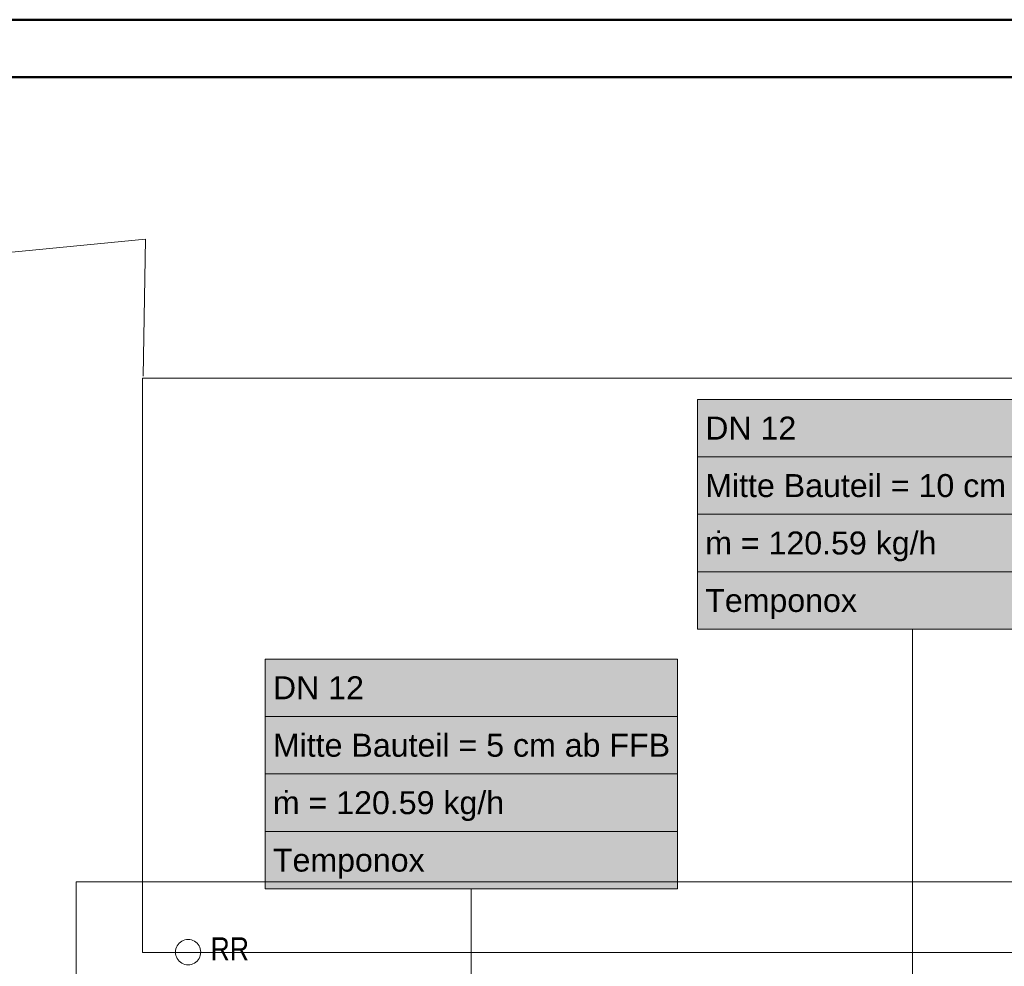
# Model space of a CAD drawing. Extents: x -297 to 573, y -46 to 548.
# Tile 126 of 188: x -55 to 31, y 465 to 548. Entities that reach past the tile are written whole.
import ezdxf
from ezdxf.lldxf.tags import DXFTag

# ---------------------------------------------------------------- set-up
doc = ezdxf.new("R2010")
doc.units = 0
doc.layers.get('0').update_dxf_attribs({"lineweight": 35})
doc.layers.add('5_EG-BESTAND', color=7, linetype='Continuous', lineweight=25)
doc.layers.add('5_EG-HLSE', color=7, linetype='Continuous', lineweight=25)
for name, color, linetype, lineweight, true_color in [('H_Ruecklauf_Beschriftung', 5, 'Continuous', 18, 0x0000ff), ('H_Vorlauf_Beschriftung', 1, 'Continuous', 18, 0xff0000), ('Rahmen', 7, 'Continuous', 35, 0x009900)]:
    doc.layers.add(name, color=color, linetype=linetype, lineweight=lineweight, true_color=true_color)
doc.styles.get("Standard").update_dxf_attribs({"font": 'arial.ttf'})
tags = doc.linetypes.add('PUNKT2_S9', pattern=[0.0005, 0, -0.0005]).pattern_tags.tags
tags[6:7] = [DXFTag(74, 4), DXFTag(75, 0), DXFTag(340, '0'), DXFTag(46, 1.0), DXFTag(50, 0.0), DXFTag(44, 0.0), DXFTag(45, 0.0)]
tags[4:5] = [DXFTag(74, 4), DXFTag(75, 0), DXFTag(340, '0'), DXFTag(46, 1.0), DXFTag(50, 0.0), DXFTag(44, 0.0), DXFTag(45, 0.0)]

# ---------------------------------------------------------------- blocks, each defined once
blk = doc.blocks.new('Referenz-A07ALD4Q1N', base_point=(-101.907, -12.836))
at = {"layer": '5_EG-BESTAND', "color": 0, "linetype": 'PUNKT2_S9', "lineweight": 13, "ltscale": 0.13}
for p, q in [((-101.907, 522.896), (-44.008, 528.552)), ((-44.008, 528.552), (-44.197, 516.605)), ((-44.27, 516.447), (69.644, 516.447)), ((-44.27, 466.447), (-44.27, 516.447)), ((-50.018, 472.609), (346.588, 472.609)), ((-50.018, 226.68), (-50.018, 472.609)), ((69.644, 466.447), (-44.27, 466.447))]:
    blk.add_line(p, q, dxfattribs=at)
at = {"layer": '5_EG-HLSE', "color": 0, "lineweight": 13}
for p, q in [((-41.358, 466.767), (-41.386, 466.626)), ((-41.312, 466.903), (-41.358, 466.767)), ((-41.248, 467.032), (-41.312, 466.903)), ((-41.168, 467.152), (-41.248, 467.032)), ((-41.074, 467.26), (-41.168, 467.152)), ((-40.965, 467.355), (-41.074, 467.26)), ((-40.846, 467.435), (-40.965, 467.355)), ((-40.717, 467.498), (-40.846, 467.435)), ((-40.58, 467.545), (-40.717, 467.498)), ((-40.439, 467.573), (-40.58, 467.545)), ((-40.296, 467.582), (-40.439, 467.573)), ((-40.152, 467.573), (-40.296, 467.582)), ((-40.011, 467.545), (-40.152, 467.573)), ((-39.875, 467.498), (-40.011, 467.545)), ((-39.746, 467.435), (-39.875, 467.498)), ((-39.626, 467.355), (-39.746, 467.435)), ((-39.518, 467.26), (-39.626, 467.355)), ((-39.423, 467.152), (-39.518, 467.26)), ((-39.343, 467.032), (-39.423, 467.152)), ((-39.279, 466.903), (-39.343, 467.032)), ((-39.233, 466.767), (-39.279, 466.903)), ((-39.205, 466.626), (-39.233, 466.767)), ((-41.386, 466.626), (-41.396, 466.482)), ((-41.396, 466.482), (-41.386, 466.339)), ((-41.386, 466.339), (-41.358, 466.197)), ((-41.358, 466.197), (-41.312, 466.061)), ((-41.312, 466.061), (-41.248, 465.932)), ((-41.248, 465.932), (-41.168, 465.812)), ((-39.423, 465.812), (-39.343, 465.932)), ((-39.343, 465.932), (-39.279, 466.061)), ((-39.279, 466.061), (-39.233, 466.197)), ((-39.233, 466.197), (-39.205, 466.339)), ((-39.196, 466.482), (-39.205, 466.626)), ((-39.205, 466.339), (-39.196, 466.482)), ((-41.168, 465.812), (-41.074, 465.704)), ((-41.074, 465.704), (-40.965, 465.609)), ((-40.965, 465.609), (-40.846, 465.529)), ((-40.846, 465.529), (-40.717, 465.466)), ((-40.717, 465.466), (-40.58, 465.42)), ((-40.58, 465.42), (-40.439, 465.391)), ((-40.439, 465.391), (-40.296, 465.382)), ((-40.296, 465.382), (-40.152, 465.391)), ((-40.152, 465.391), (-40.011, 465.42)), ((-40.011, 465.42), (-39.875, 465.466)), ((-39.875, 465.466), (-39.746, 465.529)), ((-39.746, 465.529), (-39.626, 465.609)), ((-39.626, 465.609), (-39.518, 465.704)), ((-39.518, 465.704), (-39.423, 465.812))]:
    blk.add_line(p, q, dxfattribs=at)
at = {"layer": '5_EG-HLSE', "color": 0, "lineweight": 18, "insert": (-38.346, 467.77), "char_height": 2, "attachment_point": 1}
blk.add_mtext('{\\W0.83;\\fArial;RR}', dxfattribs=at)
blk = doc.blocks.new('Bauteilbeschriftung-A07ALD6U1N', base_point=(-33.586, 447.733))
at = {"color": 0, "lineweight": -2}
for p, q in [((-33.586, 491.993), (2.267, 491.993)), ((-33.586, 471.993), (-33.586, 491.993)), ((2.267, 491.993), (2.267, 471.993)), ((-33.586, 486.993), (2.267, 486.993)), ((-33.586, 481.993), (2.267, 481.993)), ((-33.586, 476.993), (2.267, 476.993)), ((2.267, 471.993), (-33.586, 471.993))]:
    blk.add_line(p, q, dxfattribs=at)
at = {"color": 0, "linetype": 'ByBlock', "lineweight": -2, "ltscale": 0.18}
blk.add_line((-15.66, 471.993), (-15.66, 447.733), dxfattribs=at)
at = {"color": 7, "linetype": 'ByBlock', "lineweight": -2, "ltscale": 0.18, "true_color": 0xffffff}
for points in [[(-33.586, 471.993), (2.267, 471.993), (-33.586, 491.993)], [(2.267, 471.993), (-33.586, 491.993), (2.267, 491.993)]]:
    blk.add_solid(points, dxfattribs=at)
at = {"color": 0, "linetype": 'ByBlock', "lineweight": -2, "ltscale": 0.18, "char_height": 2, "attachment_point": 1}
for s, insert in [('{\\fArial;DN 12}', (-32.92, 490.493)), ('{\\fArial;Mitte Bauteil = 5 cm ab FFB}', (-32.92, 485.493)), ('{\\fArial;ṁ = 120.59 kg/h}', (-32.92, 480.493)), ('{\\fArial;Temponox }', (-32.92, 475.493))]:
    blk.add_mtext(s, dxfattribs=dict(at, insert=insert))
blk = doc.blocks.new('Bauteilbeschriftung-A07ALD881N', base_point=(4.017, 449.21))
at = {"color": 0, "lineweight": -2}
for p, q in [((4.017, 514.593), (41.424, 514.593)), ((4.017, 494.593), (4.017, 514.593)), ((41.424, 514.593), (41.424, 494.593)), ((4.017, 509.593), (41.424, 509.593)), ((4.017, 504.593), (41.424, 504.593)), ((4.017, 499.593), (41.424, 499.593)), ((41.424, 494.593), (4.017, 494.593))]:
    blk.add_line(p, q, dxfattribs=at)
at = {"color": 0, "linetype": 'ByBlock', "lineweight": -2, "ltscale": 0.18}
blk.add_line((22.72, 494.593), (22.72, 449.21), dxfattribs=at)
at = {"color": 7, "linetype": 'ByBlock', "lineweight": -2, "ltscale": 0.18, "true_color": 0xffffff}
for points in [[(4.017, 494.593), (41.424, 494.593), (4.017, 514.593)], [(41.424, 494.593), (4.017, 514.593), (41.424, 514.593)]]:
    blk.add_solid(points, dxfattribs=at)
at = {"color": 0, "linetype": 'ByBlock', "lineweight": -2, "ltscale": 0.18, "char_height": 2, "attachment_point": 1}
for s, insert in [('{\\fArial;DN 12}', (4.684, 513.093)), ('{\\fArial;Mitte Bauteil = 10 cm ab FFB}', (4.684, 508.093)), ('{\\fArial;ṁ = 120.59 kg/h}', (4.684, 503.093)), ('{\\fArial;Temponox }', (4.684, 498.093))]:
    blk.add_mtext(s, dxfattribs=dict(at, insert=insert))

msp = doc.modelspace()

# ---------------------------------------------------------------- linework, layer by layer
at = {"layer": 'Rahmen', "lineweight": 50, "ltscale": 0.5}
for points in [[(572.785, -46.359), (572.785, 547.641), (-297.215, 547.641), (-297.215, -46.359), (222.785, -46.359), (472.785, -46.359), (572.785, -46.359)], [(567.785, -41.359), (567.785, 542.641), (-267.215, 542.641), (-267.215, -41.359), (217.785, -41.359), (467.785, -41.359), (567.785, -41.359)]]:
    msp.add_lwpolyline(points, close=True, dxfattribs=at)

# ---------------------------------------------------------------- block references
at = {"color": 251, "lineweight": 25, "ltscale": 0.25, "true_color": 0x585858}
msp.add_blockref('Referenz-A07ALD4Q1N', (-101.907, -12.836), dxfattribs=at)
at = {"layer": 'H_Ruecklauf_Beschriftung', "ltscale": 0.18}
msp.add_blockref('Bauteilbeschriftung-A07ALD6U1N', (-33.586, 447.733), dxfattribs=at)
at = {"layer": 'H_Vorlauf_Beschriftung', "ltscale": 0.18}
msp.add_blockref('Bauteilbeschriftung-A07ALD881N', (4.017, 449.21), dxfattribs=at)

doc.saveas('drawing.dxf')
